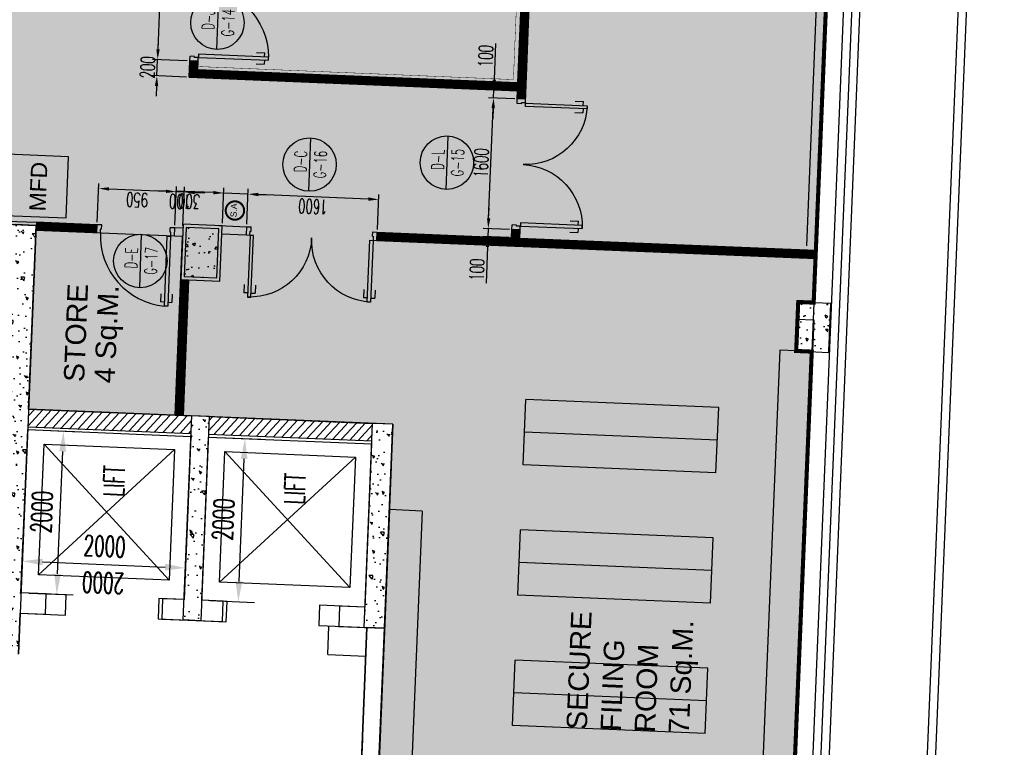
# Model space of a CAD drawing. Header units: millimetres. Extents: x 941089 to 2922714, y 799810 to 1997150.
# Tile 66 of 99: x 985142 to 997197, y 977822 to 986728. Entities that reach past the tile are written whole.
import ezdxf
from ezdxf.enums import TextEntityAlignment as Align

# ---------------------------------------------------------------- set-up
doc = ezdxf.new("R2010")
doc.units = ezdxf.units.MM
doc.header["$LTSCALE"] = 10
doc.header["$PDMODE"] = 3
doc.header["$PDSIZE"] = 5
for name, pattern in [('DASHDOT', [1, 0.5, -0.25, 0, -0.25]), ('FO-00$0$HIDDEN', [0.375, 0.25, -0.125]), ('FO-00$0$OS MAP$0$SITE$0$PECK', [0.2, 0.1, -0.1])]:
    doc.linetypes.add(name, pattern=pattern)
doc.layers.get('DEFPOINTS').update_dxf_attribs({"color": 21})
for name, color, linetype in [('COLS-00$0$CONC-SECTION', 6, 'Continuous'), ('COLS-00$0$HATCH', 22, 'Continuous'), ('COLS-00$0$WALL-INTERNAL', 4, 'Continuous'), ('FO-00 - FURN$0$DIM-GROMMETS', 21, 'Continuous'), ('FO-00 - FURN$0$FURNITURE', 22, 'Continuous'), ('FO-00$0$25', 21, 'Continuous'), ('FO-00$0$AREA GROSS', 21, 'Continuous'), ('FO-00$0$DIM FIT OUT', 21, 'Continuous'), ('FO-00$0$DOOR', 2, 'Continuous'), ('FO-00$0$DOOR-NOS', 4, 'Continuous'), ('FO-00$0$FIRE', 1, 'Continuous'), ('FO-00$0$FIT OUT AREA', 21, 'Continuous'), ('FO-00$0$SHELVES_COUNTERS', 1, 'Continuous'), ('FO-00$0$SWIPE DOOR ACCESS', 2, 'Continuous'), ('FO-00$0$SYMBOL', 6, 'Continuous'), ('FO-00$0$WALL-STUD-PARTITIONS', 2, 'Continuous'), ('FO-00$0$WINDOW', 21, 'Continuous'), ('FO-00$0$X-TXT 25', 2, 'Continuous'), ('L - PL-ext-00$0$DIMS-MASONARY', 21, 'Continuous'), ('L - PL-ext-00$0$STAIRS', 2, 'Continuous'), ('L - PL-ext-00$0$TEXT-35', 7, 'Continuous'), ('L - PL-ext-00$0$WALL-INTERNAL', 4, 'Continuous'), ('L-PL-00$0$DIMS-MASONARY', 21, 'Continuous'), ('L-PL-00$0$STAIRS', 2, 'Continuous'), ('L-PL-00$0$TEXT-35', 7, 'Continuous'), ('L-PL-00$0$WALL-EXTERNAL', 1, 'Continuous'), ('L-PL-00$0$WALL-INTERNAL', 4, 'Continuous'), ('L-PL-00$0$WALL-STUD-PARTITIONS', 2, 'Continuous'), ('REVISION', 1, 'DASHDOT')]:
    doc.layers.add(name, color=color, linetype=linetype)
doc.styles.add('FO-00 - FURN$0$Swiss', font='swiss.ttf')
doc.styles.add('FO-00$0$01B-FIRST(option F)A$0$STANDARD', font='ROMANS.SHX')
doc.styles.add('FO-00$0$Arial', font='ARIAL.TTF')
doc.styles.add('FO-00$0$Standard', font='romans.shx', dxfattribs={"width": 0.6})
doc.styles.add('FO-00$0$Swiss', font='swiss.ttf')
doc.styles.add('L - PL-ext-00$0$PL-01$0$STANDARD', font='romans.shx', dxfattribs={"width": 0.6})
doc.styles.add('L - PL-ext-00$0$Standard', font='romans.shx', dxfattribs={"width": 0.6})
doc.styles.add('L-PL-00$0$PL-01$0$STANDARD', font='romans.shx', dxfattribs={"width": 0.6})
doc.styles.add('L-PL-00$0$STANDARD', font='romans.shx', dxfattribs={"width": 0.6})
doc.linetypes.add('FO-00 - FURN$0$TRACKS', pattern='A,0.15,[130,ltypeshp.shx,S=0.25,R=0,X=0,Y=0],0.15', length=0.3)
doc.dimstyles.new('FO-00$0$ISO-25', dxfattribs={"dimscale": 50, "dimtxt": 3.5, "dimasz": 2.5, "dimexe": 1.25, "dimexo": 0.625, "dimtad": 1, "dimdec": 0, "dimtxsty": 'FO-00$0$Standard', "dimcen": 2.5, "dimclrd": 21, "dimclre": 21, "dimadec": 0, "dimazin": 0, "dimtfac": 1, "dimtdec": 0, "dimtmove": 0, "dimatfit": 3, "dimfxl": 0, "dimarcsym": 0})
doc.dimstyles.new('L - PL-ext-00$0$ROYCETON', dxfattribs={"dimscale": 100, "dimtxt": 2.5, "dimasz": 2.5, "dimexe": 2, "dimexo": 1, "dimgap": 1, "dimtad": 1, "dimdec": 0, "dimtxsty": 'L - PL-ext-00$0$Standard', "dimcen": 2.5, "dimclrd": 256, "dimclre": 256, "dimclrt": 2, "dimaunit": 1, "dimazin": 0, "dimtfac": 1, "dimtdec": 0, "dimtmove": 0, "dimatfit": 3, "dimfxl": 0, "dimarcsym": 0})
doc.dimstyles.new('L-PL-00$0$ROYCETON', dxfattribs={"dimscale": 100, "dimtxt": 2.5, "dimasz": 2.5, "dimexe": 2, "dimexo": 1, "dimgap": 1, "dimtad": 1, "dimdec": 0, "dimtxsty": 'L-PL-00$0$STANDARD', "dimcen": 2.5, "dimclrd": 256, "dimclre": 256, "dimclrt": 2, "dimaunit": 1, "dimazin": 0, "dimtfac": 1, "dimtdec": 0, "dimtmove": 0, "dimatfit": 3, "dimfxl": 0, "dimarcsym": 0})
pattern_1 = [(134.002942, (0, 0), (69.77207, 359.04469), [38.1, -419.1]), (79.002942, (0, 0), (-387.38624, -30.1777), [30.48, -335.28]), (184.453942, (5.8, 29.92), (-317.6123, 328.86812), [32.38, -356.18]), (130.18714, (-101.04, 10.6), (140.26775, 530.40605), [57.15, -628.65]), (180.63854, (-89.36, 54.8), (-442.53617, 523.91072), [48.57, -534.27]), (75.18694, (-101.04, 10.6), (-442.53522, 523.91137), [45.72, -502.92]), (105.002942, (-70.48, 58.48), (235.09235, 280.20139), [38.1, -419.1]), (50.002942, (-70.48, 58.5), (-353.44608, 161.41456), [30.48, -335.28]), (155.454342, (-50.9, 81.83), (-118.35463, 441.61521), [32.38, -356.18]), (121.502942, (0, 0), (-167.539204, 23.811581), [0, -331.216, 0, -340.36, 0, -336.55]), (91.502942, (0, 0), (-185.302336, 153.841164), [0, -194.056, 0, -323.596, 0, -128.27]), (51.502942, (-11.84, -112.66), (39.72709, 268.500038), [0, -127, 0, -396.24, 0, -525.78]), (41.502942, (-17.14, -163.19), (-19.622374, 299.950005), [0, -165.1, 0, -263.144, 0, -373.38])]

# ---------------------------------------------------------------- blocks, each defined once
blk = doc.blocks.new('COLS-00')
at = {"layer": 'COLS-00$0$HATCH'}
h = blk.add_hatch(dxfattribs=at)
h.set_pattern_fill('AR-CONC', color=256, scale=2, angle=84.0029, style=0)
h.set_pattern_definition(pattern_1)
h.paths.add_polyline_path([(985342, 984209), (985092, 984219), (984877, 978974), (985126, 978964)])
h = blk.add_hatch(dxfattribs=at)
h.set_pattern_fill('AR-CONC', color=256, scale=2, style=0)
h.set_pattern_definition([(50, (0, 0), (364.36934, -31.87817), [38.1, -419.1]), (355, (0, 0), (-70.48565, 382.11329), [30.48, -335.28]), (100.451, (30.36, -2.66), (293.885, 350.23338), [32.38, -356.18]), (46.1842, (0, 101.6), (542.15808, -84.08466), [57.15, -628.65]), (96.6356, (45.2, 94.6), (474.80847, 494.85111), [48.57, -534.27]), (351.184, (0, 101.6), (474.80921, 494.85024), [45.72, -502.92]), (21, (50.8, 76.2), (303.22976, -204.53104), [38.1, -419.1]), (326, (50.8, 76.2), (123.60406, 368.37593), [30.48, -335.28]), (71.4514, (76.07, 59.16), (426.83298, 163.845715), [32.38, -356.18]), (37.5, (0, 0), (6.177207, 169.110078), [0, -331.216, 0, -340.36, 0, -336.55]), (7.5, (0, 0), (133.639325, 200.36115), [0, -194.056, 0, -323.596, 0, -128.27]), (327.5, (-113.28, 0), (271.18119, -11.457488), [0, -127, 0, -396.24, 0, -525.78]), (317.5, (-164.08, 0), (296.258363, 50.852982), [0, -165.1, 0, -263.144, 0, -373.38])])
h.paths.add_polyline_path([(987580, 984166), (987180, 984183), (987156, 983583), (987555, 983567)])
h = blk.add_hatch(dxfattribs=at)
h.set_pattern_fill('AR-CONC', color=256, scale=2, angle=84.0029, style=0)
h.set_pattern_definition([(134.003, (1017005.5, 968352.96), (69.772, 359.0447), [38.1, -419.1]), (79.003, (1017005.5, 968352.96), (-387.386, -30.1777), [30.48, -335.28]), (184.454, (1017011.32, 968382.88), (-317.6123, 328.868), [32.38, -356.18]), (130.1871, (1016904.46, 968363.57), (140.268, 530.406), [57.15, -628.65]), (180.6385, (1016916.15, 968407.8), (-442.536, 523.911), [48.57, -534.27]), (75.187, (1016904.46, 968363.6), (-442.535, 523.911), [45.72, -502.92]), (105.003, (1016935.03, 968411.44), (235.0923, 280.2014), [38.1, -419.1]), (50.003, (1016935.03, 968411.44), (-353.446, 161.4146), [30.48, -335.28]), (155.4543, (1016954.62, 968434.8), (-118.3546, 441.615), [32.38, -356.18]), (121.50294, (1017005.5, 968352.96), (-167.5392, 23.8116), [0, -331.216, 0, -340.36, 0, -336.55]), (91.50294, (1017005.5, 968352.96), (-185.3023, 153.8412), [0, -194.056, 0, -323.596, 0, -128.27]), (51.50294, (1016993.67, 968240.3), (39.7271, 268.50004), [0, -127, 0, -396.24, 0, -525.78]), (41.5029, (1016988.36, 968189.77), (-19.6224, 299.95), [0, -165.1, 0, -263.144, 0, -373.38])])
h.paths.add_polyline_path([(994649, 982673), (995049, 982656), (995073, 983256), (994674, 983272)])
h = blk.add_hatch(dxfattribs=at)
h.set_pattern_fill('ANSI31', color=256, scale=25, angle=2.400563, style=0)
h.paths.add_polyline_path([(987239, 981663), (987248, 981878), (985250, 981960), (985241, 981746)])
h = blk.add_hatch(dxfattribs=at)
h.set_pattern_fill('AR-CONC', color=256, scale=2, angle=84.0029, style=0)
h.set_pattern_definition(pattern_1)
h.paths.add_polyline_path([(987145, 979380), (987360, 979371), (987463, 981869), (987248, 981878)])
h = blk.add_hatch(dxfattribs=at)
h.set_pattern_fill('ANSI31', color=256, scale=25, angle=2.400563, style=0)
h.paths.add_polyline_path([(989453, 981572), (989461, 981786), (987463, 981869), (987454, 981654)])
h = blk.add_hatch(dxfattribs=at)
h.set_pattern_fill('AR-CONC', color=256, scale=2, angle=84.0029, style=0)
h.set_pattern_definition(pattern_1)
h.paths.add_polyline_path([(989358, 979288), (989608, 979278), (989711, 981776), (989461, 981786)])
at = {"layer": 'COLS-00$0$CONC-SECTION'}
for p, q in [((985092, 984219), (985342, 984209)), ((985342, 984209), (985126, 978964)), ((987145, 979380), (987248, 981878)), ((987463, 981869), (987248, 981878)), ((987463, 981869), (987360, 979371)), ((989358, 979288), (989461, 981786)), ((989711, 981776), (989461, 981786)), ((989711, 981776), (989608, 979278)), ((987360, 979371), (987145, 979380)), ((989358, 979288), (989608, 979278))]:
    blk.add_line(p, q, dxfattribs=at)
for points in [[(987580, 984166), (987180, 984183), (987156, 983583), (987555, 983567)], [(994649, 982673), (995049, 982656), (995073, 983256), (994674, 983272)]]:
    blk.add_lwpolyline(points, close=True, dxfattribs=at)
at = {"layer": 'COLS-00$0$WALL-INTERNAL'}
for p, q in [((985250, 981960), (987248, 981878)), ((987463, 981869), (989461, 981786)), ((985241, 981746), (987239, 981663)), ((987454, 981654), (989453, 981572))]:
    blk.add_line(p, q, dxfattribs=at)
blk = doc.blocks.new('FO-00$0$DOOR-1600')
at = {"layer": 'FO-00$0$DOOR'}
for p, q in [((-3, 709), (-3, 809)), ((47, 809), (-3, 809)), ((87, 809), (137, 809)), ((137, 709), (137, 809)), ((1463, 709), (1463, 809)), ((1513, 809), (1463, 809)), ((1553, 809), (1603, 809)), ((1603, 709), (1603, 809)), ((0, 100), (44, 100)), ((0, 100), (0, 0)), ((0, 0), (56, 0)), ((44, 100), (44, 53)), ((44, 53), (56, 53)), ((56, 53), (56, 0)), ((1544, 53), (1544, 0)), ((1544, 53), (1556, 53)), ((1544, 0), (1600, 0)), ((1556, 100), (1600, 100)), ((1556, 100), (1556, 53)), ((1600, 100), (1600, 0))]:
    blk.add_line(p, q, dxfattribs=at)
for points in [[(87, 103), (47, 103), (47, 859), (87, 859)], [(1513, 103), (1553, 103), (1553, 859), (1513, 859)]]:
    blk.add_lwpolyline(points, close=True, dxfattribs=at)
for centre in [(44, 103), (1556, 103)]:
    blk.add_circle(centre, 3, dxfattribs=at)
for centre, start, end in [((44, 103), 0, 89.7728), ((1556, 103), 90.2272, 180)]:
    blk.add_arc(centre, 756, start, end, dxfattribs=at)
blk = doc.blocks.new('FO-00$0$DOOR-950')
at = {"layer": 'FO-00$0$DOOR'}
for p, q in [((-3, 812), (-3, 912)), ((47, 912), (-3, 912)), ((87, 912), (137, 912)), ((137, 812), (137, 912)), ((0, 100), (44, 100)), ((0, 100), (0, 0)), ((0, 0), (56, 0)), ((44, 100), (44, 53)), ((44, 53), (56, 53)), ((56, 53), (56, 0)), ((894, 53), (894, 0)), ((894, 53), (906, 53)), ((894, 0), (950, 0)), ((906, 100), (950, 100)), ((906, 100), (906, 53)), ((950, 100), (950, 0))]:
    blk.add_line(p, q, dxfattribs=at)
blk.add_lwpolyline([(87, 103), (47, 103), (47, 962), (87, 962)], close=True, dxfattribs=at)
blk.add_circle((44, 103), 3, dxfattribs=at)
blk.add_arc((44, 100), 862, 0, 87.1297, dxfattribs=at)
blk = doc.blocks.new('FO-00$0$01B-FIRST(option F)A$0$DOOR-NOS')
at = {"layer": 'FO-00$0$DOOR-NOS'}
blk.add_line((327, 0), (-327, 0), dxfattribs=at)
blk.add_circle((0, 0), 327, dxfattribs=at)
at = {"layer": 'FO-00$0$DOOR-NOS', "style": 'FO-00$0$01B-FIRST(option F)A$0$STANDARD', "width": 0.8, "flags": 4}
for tag, p in [('TYPE', (-68, 36)), ('NO', (-224, -206))]:
    blk.add_attdef(tag, p, '', height=173, dxfattribs=at)
blk = doc.blocks.new('*D359')
at = {"layer": 'DEFPOINTS', "color": 0}
for p in [(990944, 985770), (991235, 985758, 0), (991168, 984159, 0)]:
    blk.add_point(p, dxfattribs=at)
at = {"layer": 'FO-00$0$DIM FIT OUT', "color": 21, "lineweight": -2}
for p, q in [((991203, 985759), (990882, 985772)), ((990883, 984296), (990939, 985645)), ((991137, 984160), (990816, 984174))]:
    blk.add_line(p, q, dxfattribs=at)
at = {"layer": 'FO-00$0$DIM FIT OUT', "color": 21}
for points in [[(990918, 985646), (990960, 985644), (990944, 985770)], [(990863, 984297), (990904, 984295), (990878, 984171)]]:
    blk.add_solid(points, dxfattribs=at)
at = {"layer": 'FO-00$0$DIM FIT OUT', "color": 0, "insert": (990793, 984975), "char_height": 175, "attachment_point": 5, "rotation": 87.6337, "style": 'FO-00$0$Standard'}
blk.add_mtext('1600', dxfattribs=at)
blk = doc.blocks.new('*D360')
at = {"layer": 'DEFPOINTS', "color": 0}
for p in [(990874, 984071), (991164, 984059), (991168, 984159)]:
    blk.add_point(p, dxfattribs=at)
at = {"layer": 'FO-00$0$DIM FIT OUT', "color": 21, "lineweight": -2}
for p, q in [((990883, 984296), (990889, 984421)), ((991133, 984060), (990812, 984074)), ((991137, 984160), (990816, 984174)), ((990878, 984171), (990874, 984071)), ((990869, 983946), (990851, 983504))]:
    blk.add_line(p, q, dxfattribs=at)
at = {"layer": 'FO-00$0$DIM FIT OUT', "color": 21}
for points in [[(990863, 984297), (990904, 984295), (990878, 984171)], [(990848, 983947), (990890, 983945), (990874, 984071)]]:
    blk.add_solid(points, dxfattribs=at)
at = {"layer": 'FO-00$0$DIM FIT OUT', "color": 0, "insert": (990739, 983668), "char_height": 175, "attachment_point": 5, "rotation": 87.6337, "style": 'FO-00$0$Standard'}
blk.add_mtext('100', dxfattribs=at)
blk = doc.blocks.new('*D361')
at = {"layer": 'DEFPOINTS', "color": 0}
for p in [(990948, 985870), (991235, 985758), (991239, 985858)]:
    blk.add_point(p, dxfattribs=at)
at = {"layer": 'FO-00$0$DIM FIT OUT', "color": 21, "lineweight": -2}
for p, q in [((990954, 985994), (990972, 986437)), ((991207, 985859), (990886, 985872)), ((990944, 985770), (990948, 985870)), ((991203, 985759), (990882, 985772)), ((990939, 985645), (990934, 985520))]:
    blk.add_line(p, q, dxfattribs=at)
at = {"layer": 'FO-00$0$DIM FIT OUT', "color": 21}
for points in [[(990933, 985995), (990974, 985994), (990948, 985870)], [(990918, 985646), (990960, 985644), (990944, 985770)]]:
    blk.add_solid(points, dxfattribs=at)
at = {"layer": 'FO-00$0$DIM FIT OUT', "color": 0, "insert": (990847, 986283), "char_height": 175, "attachment_point": 5, "rotation": 87.6337, "style": 'FO-00$0$Standard'}
blk.add_mtext('100', dxfattribs=at)
blk = doc.blocks.new('*D363')
at = {"layer": 'DEFPOINTS', "color": 0}
for p in [(987638, 984606), (987622, 984205), (987921, 984193)]:
    blk.add_point(p, dxfattribs=at)
at = {"layer": 'FO-00$0$DIM FIT OUT', "color": 21, "lineweight": -2}
for p, q in [((987623, 984237), (987641, 984668)), ((987513, 984611), (987056, 984630)), ((987938, 984593), (987638, 984606)), ((987923, 984224), (987940, 984656)), ((988063, 984588), (988188, 984583))]:
    blk.add_line(p, q, dxfattribs=at)
at = {"layer": 'FO-00$0$DIM FIT OUT', "color": 21}
for points in [[(987512, 984590), (987514, 984631), (987638, 984606)], [(988062, 984567), (988064, 984609), (987938, 984593)]]:
    blk.add_solid(points, dxfattribs=at)
at = {"layer": 'FO-00$0$DIM FIT OUT', "color": 0, "insert": (987217, 984504), "char_height": 175, "attachment_point": 5, "rotation": 177.6337, "style": 'FO-00$0$Standard'}
blk.add_mtext('300', dxfattribs=at)
blk = doc.blocks.new('*D364')
at = {"layer": 'DEFPOINTS', "color": 0}
for p in [(987938, 984593), (987921, 984193), (989520, 984127)]:
    blk.add_point(p, dxfattribs=at)
at = {"layer": 'FO-00$0$DIM FIT OUT', "color": 21, "lineweight": -2}
for p, q in [((987923, 984224), (987940, 984656)), ((989412, 984532), (988063, 984588)), ((989521, 984158), (989539, 984590))]:
    blk.add_line(p, q, dxfattribs=at)
at = {"layer": 'FO-00$0$DIM FIT OUT', "color": 21}
for points in [[(988062, 984567), (988064, 984609), (987938, 984593)], [(989411, 984511), (989412, 984553), (989536, 984527)]]:
    blk.add_solid(points, dxfattribs=at)
at = {"layer": 'FO-00$0$DIM FIT OUT', "color": 0, "insert": (988732, 984441), "char_height": 175, "attachment_point": 5, "rotation": 177.6337, "style": 'FO-00$0$Standard'}
blk.add_mtext('1600', dxfattribs=at)
blk = doc.blocks.new('*D365')
at = {"layer": 'DEFPOINTS', "color": 0}
for p in [(986830, 986240), (987225, 986224), (987217, 986024)]:
    blk.add_point(p, dxfattribs=at)
at = {"layer": 'FO-00$0$DIM FIT OUT', "color": 21, "lineweight": -2}
for p, q in [((986836, 986365), (986841, 986490)), ((987194, 986225), (986768, 986242)), ((986822, 986040), (986830, 986240)), ((987186, 986025), (986760, 986043)), ((986817, 985915), (986812, 985790))]:
    blk.add_line(p, q, dxfattribs=at)
at = {"layer": 'FO-00$0$DIM FIT OUT', "color": 21}
for points in [[(986815, 986366), (986856, 986364), (986830, 986240)], [(986796, 985916), (986838, 985914), (986822, 986040)]]:
    blk.add_solid(points, dxfattribs=at)
at = {"layer": 'FO-00$0$DIM FIT OUT', "color": 0, "insert": (986708, 986145), "char_height": 175, "attachment_point": 5, "rotation": 87.6337, "style": 'FO-00$0$Standard'}
blk.add_mtext('200', dxfattribs=at)
blk = doc.blocks.new('*D366')
at = {"layer": 'DEFPOINTS', "color": 0}
for p in [(986944, 988988), (987339, 988971), (987225, 986224)]:
    blk.add_point(p, dxfattribs=at)
at = {"layer": 'FO-00$0$DIM FIT OUT', "color": 21, "lineweight": -2}
for p, q in [((987308, 988972), (986882, 988990)), ((986836, 986365), (986939, 988863)), ((987194, 986225), (986768, 986242))]:
    blk.add_line(p, q, dxfattribs=at)
at = {"layer": 'FO-00$0$DIM FIT OUT', "color": 21}
for points in [[(986918, 988863), (986960, 988862), (986944, 988988)], [(986815, 986366), (986856, 986364), (986830, 986240)]]:
    blk.add_solid(points, dxfattribs=at)
at = {"layer": 'FO-00$0$DIM FIT OUT', "color": 0, "insert": (986769, 987619), "char_height": 175, "attachment_point": 5, "rotation": 87.6337, "style": 'FO-00$0$Standard'}
blk.add_mtext('2750', dxfattribs=at)
blk = doc.blocks.new('*D371')
at = {"layer": 'DEFPOINTS', "color": 0}
for p in [(987058, 984622), (987040, 984179), (987140, 984175)]:
    blk.add_point(p, dxfattribs=at)
at = {"layer": 'FO-00$0$DIM FIT OUT', "color": 21, "lineweight": -2}
for p, q in [((987041, 984211), (987061, 984685)), ((987141, 984206), (987161, 984681)), ((986934, 984628), (986809, 984633)), ((987158, 984618), (987058, 984622)), ((987283, 984613), (987408, 984608))]:
    blk.add_line(p, q, dxfattribs=at)
at = {"layer": 'FO-00$0$DIM FIT OUT', "color": 21}
for points in [[(986933, 984607), (986934, 984648), (987058, 984622)], [(987282, 984592), (987284, 984634), (987158, 984618)]]:
    blk.add_solid(points, dxfattribs=at)
at = {"layer": 'FO-00$0$DIM FIT OUT', "color": 0, "insert": (987104, 984502), "char_height": 175, "attachment_point": 5, "rotation": 177.6337, "style": 'FO-00$0$Standard'}
blk.add_mtext('100', dxfattribs=at)
blk = doc.blocks.new('*D372')
at = {"layer": 'DEFPOINTS', "color": 0}
for p in [(987058, 984622), (986091, 984219), (987040, 984179)]:
    blk.add_point(p, dxfattribs=at)
at = {"layer": 'FO-00$0$DIM FIT OUT', "color": 21, "lineweight": -2}
for p, q in [((986092, 984250), (986112, 984724)), ((986234, 984656), (986934, 984628)), ((987041, 984211), (987061, 984685))]:
    blk.add_line(p, q, dxfattribs=at)
at = {"layer": 'FO-00$0$DIM FIT OUT', "color": 21}
for points in [[(986233, 984636), (986235, 984677), (986109, 984662)], [(986933, 984607), (986934, 984648), (987058, 984622)]]:
    blk.add_solid(points, dxfattribs=at)
at = {"layer": 'FO-00$0$DIM FIT OUT', "color": 0, "insert": (986579, 984523), "char_height": 175, "attachment_point": 5, "rotation": 177.6337, "style": 'FO-00$0$Standard'}
blk.add_mtext('950', dxfattribs=at)
blk = doc.blocks.new('FO-00 - FURN')
at = {"layer": 'FO-00 - FURN$0$DIM-GROMMETS', "linetype": 'FO-00 - FURN$0$TRACKS', "ltscale": 0.4}
blk.add_line((994777.4, 983958.2), (995041.9, 990358.8), dxfattribs=at)
at = {"layer": 'FO-00 - FURN$0$FURNITURE'}
for p, q in [((994449.1, 982681.2), (994147.6, 975386.2)), ((994848.7, 982664.7), (994449.1, 982681.2)), ((994848.7, 982664.7), (994537.8, 975370.1)), ((991305.7, 981278.8, 0), (991338.7, 982078.1, 0)), ((993699.8, 981980.6, 0), (991338.7, 982078.1, 0)), ((993666.8, 981181.2, 0), (993699.8, 981980.6, 0)), ((993683.3, 981580.9, 0), (991322.2, 981678.5, 0)), ((993666.8, 981181.2, 0), (991305.7, 981278.8, 0)), ((989668.7, 980730.7, 0), (989271.9, 971124.4)), ((990068.4, 980714.1, 0), (989668.7, 980730.6, 0)), ((990068.4, 980714.1, 0), (989870, 975911, 0)), ((991239.8, 979683.9, 0), (991272.8, 980483.2, 0)), ((993633.9, 980385.6, 0), (991272.8, 980483.2, 0)), ((993600.8, 979586.3, 0), (993633.9, 980385.6, 0)), ((993617.4, 979986, 0), (991256.3, 980083.5, 0)), ((993600.8, 979586.3, 0), (991239.8, 979683.9, 0)), ((991173.9, 978089, 0), (991206.9, 978888.3, 0)), ((993568, 978790.7, 0), (991206.9, 978888.3, 0)), ((993534.9, 977991.4, 0), (993568, 978790.7, 0)), ((993551.4, 978391, 0), (991190.4, 978488.6, 0)), ((993534.9, 977991.4, 0), (991173.9, 978089, 0))]:
    blk.add_line(p, q, dxfattribs=at)
at = {"layer": 'FO-00 - FURN$0$FURNITURE', "elevation": 0}
blk.add_lwpolyline([(985708.7, 984301.5), (985739.7, 985050.8), (984990.3, 985081.8), (984959.3, 984332.4)], close=True, dxfattribs=at)
at = {"layer": 'FO-00 - FURN$0$FURNITURE', "insert": (985257.9, 984386.9), "char_height": 200, "width": 3181.155, "attachment_point": 1, "rotation": 87.63456, "style": 'FO-00 - FURN$0$Swiss'}
blk.add_mtext('{\\fArial|b0|i0|c0|p34;MFD}', dxfattribs=at)
blk = doc.blocks.new('*D670')
at = {"layer": 'DEFPOINTS', "color": 0}
for p in [(987171, 980017), (985157, 979712, 0), (987155, 979630, 0)]:
    blk.add_point(p, dxfattribs=at)
at = {"layer": 'L-PL-00$0$DIMS-MASONARY', "lineweight": -2}
for p, q in [((985161, 979812), (985181, 980300)), ((987160, 979730), (987180, 980217)), ((985423, 980090), (986922, 980028))]:
    blk.add_line(p, q, dxfattribs=at)
at = {"layer": 'L-PL-00$0$DIMS-MASONARY'}
for points in [[(985425, 980131), (985421, 980048), (985173, 980100)], [(986923, 980069), (986920, 979986), (987171, 980017)]]:
    blk.add_solid(points, dxfattribs=at)
at = {"layer": 'L-PL-00$0$DIMS-MASONARY', "color": 2, "insert": (986182, 980283), "char_height": 250, "attachment_point": 5, "rotation": 357.6334, "style": 'L-PL-00$0$STANDARD'}
blk.add_mtext('2000', dxfattribs=at)
blk = doc.blocks.new('*D671')
at = {"layer": 'DEFPOINTS', "color": 0}
for p in [(985240, 981711, 0), (985678, 981692), (985157, 979712, 0)]:
    blk.add_point(p, dxfattribs=at)
at = {"layer": 'L-PL-00$0$DIMS-MASONARY', "lineweight": -2}
for p, q in [((985340, 981706), (985878, 981684)), ((985606, 979944), (985668, 981443)), ((985257, 979708), (985795, 979686))]:
    blk.add_line(p, q, dxfattribs=at)
at = {"layer": 'L-PL-00$0$DIMS-MASONARY'}
for points in [[(985626, 981444), (985709, 981441), (985678, 981692)], [(985564, 979946), (985647, 979942), (985595, 979694)]]:
    blk.add_solid(points, dxfattribs=at)
at = {"layer": 'L-PL-00$0$DIMS-MASONARY', "color": 2, "insert": (985412, 980703), "char_height": 250, "attachment_point": 5, "rotation": 87.6334, "style": 'L-PL-00$0$STANDARD'}
blk.add_mtext('2000', dxfattribs=at)
blk = doc.blocks.new('*D672')
at = {"layer": 'DEFPOINTS', "color": 0}
for p in [(987452, 981619), (987900, 981601), (987370, 979621, 0)]:
    blk.add_point(p, dxfattribs=at)
at = {"layer": 'L-PL-00$0$DIMS-MASONARY', "lineweight": -2}
for p, q in [((987552, 981615), (988100, 981592)), ((987828, 979853), (987890, 981351)), ((987470, 979617), (988017, 979594))]:
    blk.add_line(p, q, dxfattribs=at)
at = {"layer": 'L-PL-00$0$DIMS-MASONARY'}
for points in [[(987848, 981353), (987931, 981349), (987900, 981601)], [(987786, 979854), (987869, 979851), (987817, 979603)]]:
    blk.add_solid(points, dxfattribs=at)
at = {"layer": 'L-PL-00$0$DIMS-MASONARY', "color": 2, "insert": (987634, 980611), "char_height": 250, "attachment_point": 5, "rotation": 87.6334, "style": 'L-PL-00$0$STANDARD'}
blk.add_mtext('2000', dxfattribs=at)
blk = doc.blocks.new('*D819')
at = {"layer": 'DEFPOINTS', "color": 0}
for p in [(987171, 980017), (985157, 979712, 0), (987155, 979630, 0)]:
    blk.add_point(p, dxfattribs=at)
at = {"layer": 'L - PL-ext-00$0$DIMS-MASONARY', "lineweight": -2}
for p, q in [((985161, 979812), (985181, 980300)), ((987160, 979730), (987180, 980217)), ((985423, 980090), (986922, 980028))]:
    blk.add_line(p, q, dxfattribs=at)
at = {"layer": 'L - PL-ext-00$0$DIMS-MASONARY'}
for points in [[(985421, 980048), (985425, 980131), (985173, 980100)], [(986920, 979986), (986923, 980069), (987171, 980017)]]:
    blk.add_solid(points, dxfattribs=at)
at = {"layer": 'L - PL-ext-00$0$DIMS-MASONARY', "color": 2, "insert": (986163, 979834), "char_height": 250, "attachment_point": 5, "rotation": 177.6334, "style": 'L - PL-ext-00$0$Standard'}
blk.add_mtext('2000', dxfattribs=at)
blk = doc.blocks.new('*D820')
at = {"layer": 'DEFPOINTS', "color": 0}
for p in [(985240, 981711, 0), (985678, 981692), (985157, 979712, 0)]:
    blk.add_point(p, dxfattribs=at)
at = {"layer": 'L - PL-ext-00$0$DIMS-MASONARY', "lineweight": -2}
for p, q in [((985340, 981706), (985878, 981684)), ((985606, 979944), (985668, 981443)), ((985257, 979708), (985795, 979686))]:
    blk.add_line(p, q, dxfattribs=at)
at = {"layer": 'L - PL-ext-00$0$DIMS-MASONARY'}
for points in [[(985626, 981444), (985709, 981441), (985678, 981692)], [(985564, 979946), (985647, 979942), (985595, 979694)]]:
    blk.add_solid(points, dxfattribs=at)
at = {"layer": 'L - PL-ext-00$0$DIMS-MASONARY', "color": 2, "insert": (985412, 980703), "char_height": 250, "attachment_point": 5, "rotation": 87.6334, "style": 'L - PL-ext-00$0$Standard'}
blk.add_mtext('2000', dxfattribs=at)
blk = doc.blocks.new('*D821')
at = {"layer": 'DEFPOINTS', "color": 0}
for p in [(987452, 981619), (987900, 981601), (987370, 979621, 0)]:
    blk.add_point(p, dxfattribs=at)
at = {"layer": 'L - PL-ext-00$0$DIMS-MASONARY', "lineweight": -2}
for p, q in [((987552, 981615), (988100, 981592)), ((987828, 979853), (987890, 981351)), ((987470, 979617), (988017, 979594))]:
    blk.add_line(p, q, dxfattribs=at)
at = {"layer": 'L - PL-ext-00$0$DIMS-MASONARY'}
for points in [[(987848, 981353), (987931, 981349), (987900, 981601)], [(987786, 979854), (987869, 979851), (987817, 979603)]]:
    blk.add_solid(points, dxfattribs=at)
at = {"layer": 'L - PL-ext-00$0$DIMS-MASONARY', "color": 2, "insert": (987634, 980611), "char_height": 250, "attachment_point": 5, "rotation": 87.6334, "style": 'L - PL-ext-00$0$Standard'}
blk.add_mtext('2000', dxfattribs=at)
blk = doc.blocks.new('*D800')
at = {"layer": 'DEFPOINTS', "color": 0}
for p in [(989341, 978023, 0), (985079, 977815), (989308, 977230)]:
    blk.add_point(p, dxfattribs=at)
at = {"layer": 'L - PL-ext-00$0$DIMS-MASONARY', "lineweight": -2}
for p, q in [((989337, 977923), (989300, 977031)), ((985075, 977715), (985054, 977206)), ((985312, 977396), (989059, 977241))]:
    blk.add_line(p, q, dxfattribs=at)
at = {"layer": 'L - PL-ext-00$0$DIMS-MASONARY'}
for points in [[(985310, 977354), (985314, 977437), (985062, 977406)], [(989057, 977199), (989060, 977282), (989308, 977230)]]:
    blk.add_solid(points, dxfattribs=at)
at = {"layer": 'L - PL-ext-00$0$DIMS-MASONARY', "color": 2, "insert": (987176, 977093), "char_height": 250, "attachment_point": 5, "rotation": 177.6334, "style": 'L - PL-ext-00$0$Standard'}
blk.add_mtext('4250', dxfattribs=at)
blk = doc.blocks.new('FO-00')
at = {"layer": 'FO-00$0$25'}
blk.add_hatch(color=254, dxfattribs=at).paths.add_polyline_path([(962106.9, 976297.2), (962063.7, 975252.9), (956064.8, 975500.9), (956819.2, 993755.4), (957034, 993746.5), (957074.1, 994715.7), (957029.1, 994717.6), (957254.7, 1000176.3), (961815.3, 999987.8), (961813.4, 999942.9), (962465.1, 999916), (962451.1, 999578.5), (962850.8, 999561.9), (962867.3, 999961.6), (962785.1, 999965), (962791.5, 1000117.6), (969658.5, 999833.8), (969650.2, 999634), (973094.2, 999491.9), (973087, 999317.8), (974330.1, 999266.5), (974344.7, 999639.8), (980603.5, 999381.4), (980588, 999007.9), (981801.1, 998957.8), (981787.3, 998623.7), (982186.9, 998607.2), (982215.9, 999304.8), (988737.4, 999035.2), (988737.4, 999035.2), (988964.3, 999024.2), (988817.7, 995529), (988645, 991316.4), (994995.8, 991065.9), (995186.1, 991058), (994995.8, 991065.9), (994970.9, 990466.4), (995161.3, 990458.5), (994864, 983264.6), (994673.8, 983272.5), (994648.9, 982673), (994839.2, 982665.1), (994537.8, 975370.1), (994353, 975377.8), (994336.4, 974978.1), (994521.2, 974970.4), (994466.7, 973651.6), (994631.5, 973645.2), (994522.9, 970907.8), (989272.4, 971124.4), (989710.8, 981776), (985249.6, 981960.4), (985342.2, 984209.1), (981645.3, 984361.3), (981527.5, 981498.7), (981439.7, 979366.4), (981353.4, 977267.7), (984800.4, 977125.6), (984714.7, 975047.1), (981578.6, 972159.6), (969604.9, 972654.5), (969742.4, 975981.5)])
at = {"layer": 'DEFPOINTS', "color": 5, "const_width": 50}
blk.add_lwpolyline([(995161.3, 990458.5), (994862.8, 983264.6), (994673.8, 983272.5), (994648.9, 982673), (994839.2, 982665.1), (994537.8, 975370.1), (994353, 975377.8), (994336.4, 974978.1), (994521.2, 974970.4), (994466.7, 973651.6), (994631.5, 973645.2), (994451.9, 968996)], dxfattribs=at)
at = {"layer": 'FO-00$0$AREA GROSS', "color": 3}
blk.add_lwpolyline([(995161.3, 990458.5), (994864, 983264.6), (994673.8, 983272.5), (994665, 983062.9), (994855.3, 983055), (994537.8, 975370.1), (994353, 975377.8), (994336.4, 974978.1), (994521.2, 974970.4), (994466.7, 973651.6), (994631.5, 973645.2), (994522.9, 970907.8), (989272.4, 971124.4), (989710.8, 981776), (985249.6, 981960.4), (985342.2, 984209.1), (981645.3, 984361.3)], dxfattribs=at)
at = {"layer": 'FO-00$0$FIRE', "linetype": 'FO-00$0$HIDDEN', "const_width": 100, "elevation": 0}
for points in [[(991509.2, 991198.5), (991290.5, 985905.4)], [(986089, 984170.5), (985341.9, 984201)]]:
    blk.add_lwpolyline(points, dxfattribs=at)
at = {"layer": 'FO-00$0$FIRE', "linetype": 'FO-00$0$HIDDEN', "const_width": 100}
for points in [[(987275.1, 986221.5), (987266.9, 986021.6)], [(991327.4, 985903.9), (987219, 986073.7)], [(991292.7, 985955.4), (991284.5, 985755.5)], [(991218.4, 984156.9), (991210.2, 983957.1)], [(994887.5, 983855.5), (989517.8, 984077)], [(987165.1, 983543.7), (987096.5, 981884.1)]]:
    blk.add_lwpolyline(points, dxfattribs=at)
at = {"layer": 'FO-00$0$FIT OUT AREA'}
blk.add_lwpolyline([(987045.5, 981886.2), (987136, 984075.2), (985339.7, 984149.2), (985249.3, 981960.4)], close=True, dxfattribs=at)
at = {"layer": 'FO-00$0$SHELVES_COUNTERS'}
for p, q in [((994864.8, 983054.6), (994537.8, 975370.1)), ((989690.5, 981257.1, 0), (989271.9, 971124.4))]:
    blk.add_line(p, q, dxfattribs=at)
at = {"layer": 'FO-00$0$SWIPE DOOR ACCESS', "const_width": 25}
blk.add_lwpolyline([(987664.4, 984392.1, 1), (987889.4, 984392.1, 1)], format="xyb", close=True, dxfattribs=at)
at = {"layer": 'FO-00$0$SYMBOL', "linetype": 'FO-00$0$OS MAP$0$SITE$0$PECK', "ltscale": 0.5, "const_width": 5, "elevation": 0}
blk.add_lwpolyline([(991399.9, 991174.5), (991186.6, 985995), (987322.4, 986154.7)], dxfattribs=at)
at = {"layer": 'FO-00$0$WALL-STUD-PARTITIONS'}
for p, q in [((991242.4, 985957.4, 0), (991457.1, 991172.1, 0)), ((991332.7, 985719, 0), (991558.2, 991196.5, 0)), ((987216.9, 986023.7), (987225.2, 986223.5)), ((987321, 986119.5), (987325.1, 986219.4)), ((987321, 986119.5), (991242.4, 985957.4)), ((987216.9, 986023.7), (991238.3, 985857.5)), ((991234.2, 985757.6), (991238.3, 985857.5, 0)), ((981708.8, 984398.8), (985343.8, 984247.7)), ((986091, 984218.5), (985343.8, 984249.1)), ((987140.1, 984175.2), (987040.2, 984179.3)), ((987581.8, 984207.1), (987921.3, 984193.1)), ((986086.8, 984118.4), (985339.7, 984149.2)), ((987136, 984075.2), (987036.1, 984079.4)), ((987617.5, 984105.5), (987917.1, 984093.2)), ((989519.9, 984127), (991164.3, 984059)), ((991164.3, 984059), (991168.4, 984159, 0)), ((991264.2, 984054.9), (991268.3, 984154.8)), ((991264.2, 984054.9), (994890.5, 983905.1)), ((989515.8, 984027.1), (994886.3, 983805.1)), ((987045.5, 981886.2), (987115.7, 983584.8)), ((987145.4, 981882), (987214, 983541.6))]:
    blk.add_line(p, q, dxfattribs=at)
blk.add_lwpolyline([(987593.6, 983526), (987621.7, 984205.5), (987142.2, 984225.3), (987114.1, 983545.8)], close=True, dxfattribs=at)
at = {"layer": 'FO-00$0$WINDOW'}
blk.add_line((987325.1, 986219.4), (987225.2, 986223.5), dxfattribs=at)
at = {"layer": 'FO-00$0$DOOR', "extrusion": (0, 0, -1), "zscale": -0.9999999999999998, "rotation": 92.36644430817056}
blk.add_blockref('FO-00$0$DOOR-950', (-987225.2, 986223.5), dxfattribs=at)
at = {"layer": 'FO-00$0$DOOR', "xscale": -1}
for p, rotation in [((991168.4, 984159), 267.6335556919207), ((987921.3, 984193.1), 177.6335556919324)]:
    blk.add_blockref('FO-00$0$DOOR-1600', p, dxfattribs=dict(at, rotation=rotation))
at = {"layer": 'FO-00$0$DOOR', "rotation": 177.6335556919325}
blk.add_blockref('FO-00$0$DOOR-950', (987040.2, 984179.3), dxfattribs=at)
at = {"layer": 'FO-00$0$DOOR-NOS'}
ref = blk.add_blockref('FO-00$0$01B-FIRST(option F)A$0$DOOR-NOS', (987562.4, 986690.9), dxfattribs=dict(at, rotation=87.87603590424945))
ref.add_attrib('NO', ' G-14', (987759.9, 986459.2), dxfattribs={"height": 150, "rotation": 87.87604, "style": 'FO-00$0$Standard', "width": 0.6, "flags": 4})
ref.add_attrib('TYPE', '   D-J', dxfattribs={"height": 150, "rotation": 87.87604, "style": 'FO-00$0$Standard', "width": 0.6, "flags": 4}).set_placement((987523.6, 986624), align=Align.CENTER)
ref = blk.add_blockref('FO-00$0$01B-FIRST(option F)A$0$DOOR-NOS', (988690.1, 984954.5), dxfattribs=dict(at, rotation=87.87603590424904))
ref.add_attrib('NO', ' G-16', (988887.6, 984722.8), dxfattribs={"height": 150, "rotation": 87.87604, "style": 'FO-00$0$Standard', "width": 0.6, "flags": 4})
ref.add_attrib('TYPE', '   D-C', dxfattribs={"height": 150, "rotation": 87.87604, "style": 'FO-00$0$Standard', "width": 0.6, "flags": 4}).set_placement((988651.2, 984887.5), align=Align.CENTER)
ref = blk.add_blockref('FO-00$0$01B-FIRST(option F)A$0$DOOR-NOS', (990371.8, 984977.3), dxfattribs=dict(at, rotation=87.87603590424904))
ref.add_attrib('NO', ' G-15', (990569.2, 984745.6), dxfattribs={"height": 150, "rotation": 87.87604, "style": 'FO-00$0$Standard', "width": 0.6, "flags": 4})
ref.add_attrib('TYPE', '   D-L', dxfattribs={"height": 150, "rotation": 87.87604, "style": 'FO-00$0$Standard', "width": 0.6, "flags": 4}).set_placement((990332.9, 984910.3), align=Align.CENTER)
ref = blk.add_blockref('FO-00$0$01B-FIRST(option F)A$0$DOOR-NOS', (986618.7, 983774.5), dxfattribs=dict(at, rotation=87.87603590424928))
ref.add_attrib('NO', ' G-17', (986816.1, 983542.7), dxfattribs={"height": 150, "rotation": 87.87604, "style": 'FO-00$0$Standard', "width": 0.6, "flags": 4})
ref.add_attrib('TYPE', '   D-E', dxfattribs={"height": 150, "rotation": 87.87604, "style": 'FO-00$0$Standard', "width": 0.6, "flags": 4}).set_placement((986579.8, 983707.5), align=Align.CENTER)
at = {"layer": 'FO-00$0$SWIPE DOOR ACCESS', "insert": (987721.4, 984311.8), "char_height": 75, "width": 352.707, "attachment_point": 1, "rotation": 87.63356, "style": 'FO-00$0$Arial'}
blk.add_mtext('S.A.', dxfattribs=at)
at = {"layer": 'FO-00$0$X-TXT 25', "insert": (986380, 982270.2), "char_height": 250, "width": 1883.711, "attachment_point": 7, "rotation": 87.63256, "line_spacing_factor": 0.9, "style": 'FO-00$0$Swiss'}
blk.add_mtext('STORE\\P4 Sq.M.', dxfattribs=at)
at = {"layer": 'FO-00$0$X-TXT 25', "insert": (993409.7, 977976.4, 0), "char_height": 250, "width": 1909.998, "attachment_point": 7, "rotation": 87.63256, "style": 'FO-00$0$Swiss'}
blk.add_mtext('{\\fArial|b0|i0|c0|p34;SECURE\\PFILING ROOM\\P71 Sq.M.}', dxfattribs=at)
at = {"layer": 'FO-00$0$DIM FIT OUT'}
for base, p1, p2, angle, picture, middle in [((986944, 988987.5), (987225.2, 986223.5), (987338.7, 988971.2), 87.63374, '*D366', (986768.6, 987618.6)), ((990948.5, 985869.5), (991234.5, 985757.6), (991238.6, 985857.5), 87.63374, '*D361', (990846.7, 986282.8)), ((990944.4, 985769.6, 0), (991168.4, 984159, 0), (991234.5, 985757.6), 87.63374, '*D359', (990792.7, 984975.2, 0)), ((987058.5, 984622.4), (986091, 984218.5), (987040.2, 984179.3), 177.63374, '*D372', (986579, 984523.4)), ((987638.2, 984605.5), (987921.3, 984193.1), (987621.7, 984205.5), 177.63374, '*D363', (987217.4, 984504)), ((987937.8, 984593.1), (989519.9, 984127), (987921.3, 984193.1), 177.63374, '*D364', (988732.2, 984441.5)), ((990874.2, 984071), (991168.4, 984159), (991164.3, 984059), 87.63374, '*D360', (990738.7, 983667.5))]:
    dim = blk.add_linear_dim(base=base, p1=p1, p2=p2, angle=angle, dimstyle='FO-00$0$ISO-25', dxfattribs=at)
    dim.commit()
    dim.dimension.update_dxf_attribs({"geometry": picture, "text_midpoint": middle})
for base, p1, p2, angle, picture, middle in [((986830.5, 986239.9), (987216.9, 986023.7), (987225.2, 986223.5), 87.63374, '*D365', (986826.4, 986139.9)), ((987058.5, 984622.4), (987140.1, 984175.2), (987040.2, 984179.3), 177.63374, '*D371', (987108.5, 984620.4))]:
    dim = blk.add_linear_dim(base=base, p1=p1, p2=p2, angle=angle, dimstyle='FO-00$0$ISO-25', dxfattribs=at)
    dim.commit()
    dim.dimension.update_dxf_attribs({"geometry": picture, "text_midpoint": middle, "dimtype": 128})
blk = doc.blocks.new('L-PL-00')
at = {"layer": 'L-PL-00$0$STAIRS', "color": 21}
for p, q in [((985440.1, 981532.1, 0), (986972.4, 979867.2, 0)), ((987038.7, 981465.9, 0), (985373.8, 979933.5, 0)), ((987653.2, 981440.7, 0), (989185.5, 979775.8, 0)), ((989251.8, 981374.4, 0), (987586.9, 979842.1, 0))]:
    blk.add_line(p, q, dxfattribs=at)
at = {"layer": 'L-PL-00$0$STAIRS', "elevation": 0}
for points in [[(985440.1, 981532.1), (987038.7, 981465.9), (986972.4, 979867.2), (985373.8, 979933.5)], [(987653.2, 981440.7), (989251.8, 981374.4), (989185.5, 979775.8), (987586.9, 979842.1)]]:
    blk.add_lwpolyline(points, close=True, dxfattribs=at)
at = {"layer": 'L-PL-00$0$WALL-EXTERNAL'}
for p, q in [((995803.9, 998379.1), (995283.9, 985796.9)), ((995903.8, 998375), (995383.7, 985792.8, 0)), ((997096.9, 998125.1, 0), (995872, 968529.5)), ((997196.8, 998121, 0), (995971.9, 968525.4)), ((995283.9, 985796.9), (994856.9, 975464)), ((995383.7, 985792.8, 0), (994956.8, 975459.9))]:
    blk.add_line(p, q, dxfattribs=at)
at = {"layer": 'L-PL-00$0$WALL-INTERNAL'}
for p, q in [((995248.7, 992572.7), (994466.7, 973651.6)), ((995463.5, 992563.9), (995179.3, 985686.1)), ((995179.3, 985686.1), (994681.6, 973643.3)), ((981645.3, 984361.3), (985342.2, 984209.1)), ((985157.2, 979712.3, 0), (985239.7, 981710.6, 0)), ((989117.3, 972581.9), (989393.2, 979287, 0)), ((989393.2, 979287, 0), (989305.5, 977155.4, 0)), ((989332.2, 972573.1), (989608, 979278.2)), ((989608, 979278.2, 0), (989393.2, 979287, 0))]:
    blk.add_line(p, q, dxfattribs=at)
blk.add_lwpolyline([(985126.3, 978963.8), (985146.8, 979462.5), (985456.5, 979449.7), (985466.9, 979700), (985157.2, 979712.3), (985239.7, 981710.6), (987237.6, 981628), (987155.4, 979629.7), (986845.7, 979642.5), (986835.3, 979392.7), (987669.6, 979358.2), (987680, 979607.9), (987370.2, 979620.8), (987452.5, 981619.2), (989450.8, 981536.6), (989368.5, 979538.2), (989058.8, 979550.5), (989048.5, 979301.3), (989608, 979278.2), (989710.8, 981776), (985249.6, 981960.4), (985342.2, 984209.1), (985092.4, 984219.4)], dxfattribs=at)
at = {"layer": 'L-PL-00$0$WALL-STUD-PARTITIONS'}
blk.add_line((994864, 983264.6), (995161.3, 990458.5), dxfattribs=at)
at = {"layer": 'L-PL-00$0$TEXT-35', "style": 'L-PL-00$0$PL-01$0$STANDARD', "width": 0.6}
for p in [(986415.9, 980886.4), (988629, 980794.2)]:
    blk.add_text('LIFT ', height=250, rotation=87.63344, dxfattribs=at).set_placement(p)
at = {"layer": 'L-PL-00$0$DIMS-MASONARY'}
for base, p1, p2, angle, picture, middle in [((985678, 981692.5), (985157.2, 979712.3, 0), (985239.7, 981710.6, 0), 87.63344, '*D671', (985411.9, 980702.6)), ((987900.1, 981600.7), (987370.2, 979621.2, 0), (987452.5, 981619.2), 87.63344, '*D672', (987634, 980611)), ((987171.4, 980017.3), (985157.2, 979712.3, 0), (987155.4, 979629.7, 0), 177.63344, '*D670', (986181.6, 980283.4))]:
    dim = blk.add_linear_dim(base=base, p1=p1, p2=p2, angle=angle, dimstyle='L-PL-00$0$ROYCETON', dxfattribs=at)
    dim.commit()
    dim.dimension.update_dxf_attribs({"geometry": picture, "text_midpoint": middle})
blk = doc.blocks.new('L - PL-ext-00')
at = {"layer": 'L - PL-ext-00$0$STAIRS', "color": 21}
for p, q in [((985440.1, 981532.1, 0), (986972.4, 979867.2, 0)), ((987038.7, 981465.9, 0), (985373.8, 979933.5, 0)), ((987653.2, 981440.7, 0), (989185.5, 979775.8, 0)), ((989251.8, 981374.4, 0), (987586.9, 979842.1, 0))]:
    blk.add_line(p, q, dxfattribs=at)
at = {"layer": 'L - PL-ext-00$0$STAIRS', "elevation": 0}
for points in [[(985440.1, 981532.1), (987038.7, 981465.9), (986972.4, 979867.2), (985373.8, 979933.5)], [(987653.2, 981440.7), (989251.8, 981374.4), (989185.5, 979775.8), (987586.9, 979842.1)]]:
    blk.add_lwpolyline(points, close=True, dxfattribs=at)
at = {"layer": 'L - PL-ext-00$0$WALL-INTERNAL'}
for p, q in [((981645.3, 984361.3), (985342.2, 984209.1)), ((985157.2, 979712.3, 0), (985239.7, 981710.6, 0)), ((988914.2, 978956.5, 0), (988928.6, 979306.2, 0)), ((989113.9, 972500.2, 0), (989393.2, 979287, 0)), ((989393.2, 979287, 0), (989305.5, 977155.4, 0)), ((989328.7, 972491.3), (989608, 979278.2)), ((989608, 979278.2, 0), (989393.2, 979287, 0)), ((988914.2, 978956.5), (989378.8, 978937.4))]:
    blk.add_line(p, q, dxfattribs=at)
blk.add_lwpolyline([(985126.3, 978963.8), (985146.8, 979462.5), (985701.4, 979439.6), (985711.7, 979689.7), (985157.2, 979712.3), (985239.7, 981710.6), (987237.6, 981628), (987155.4, 979629.7), (986890.7, 979640.6), (986880.4, 979390.9), (987624.6, 979360.1), (987634.9, 979609.8), (987370.2, 979620.8), (987452.5, 981619.2), (989450.8, 981536.6), (989368.5, 979538.2), (988813.9, 979560.7), (988803.6, 979311.4), (989608, 979278.2), (989710.8, 981776), (985249.6, 981960.4), (985342.2, 984209.1), (985092.4, 984219.4)], dxfattribs=at)
at = {"layer": 'L - PL-ext-00$0$TEXT-35', "style": 'L - PL-ext-00$0$PL-01$0$STANDARD', "width": 0.6}
for p in [(986415.9, 980886.4), (988629, 980794.2)]:
    blk.add_text('LIFT ', height=250, rotation=87.63343, dxfattribs=at).set_placement(p)
at = {"layer": 'L - PL-ext-00$0$DIMS-MASONARY'}
for base, p1, p2, angle, picture, middle in [((985678, 981692.5), (985157.2, 979712.3, 0), (985239.7, 981710.6, 0), 87.63343, '*D820', (985411.9, 980702.6)), ((987900.1, 981600.7), (987370.2, 979621.2, 0), (987452.5, 981619.2), 87.63343, '*D821', (987634, 980611)), ((987171.4, 980017.3), (985157.2, 979712.3, 0), (987155.4, 979629.7, 0), 177.63343, '*D819', (986163, 979833.7)), ((989308.4, 977230.4), (985079, 977814.7), (989341.2, 978023.2, 0), 177.63343, '*D800', (987176, 977093.4))]:
    dim = blk.add_linear_dim(base=base, p1=p1, p2=p2, angle=angle, dimstyle='L - PL-ext-00$0$ROYCETON', dxfattribs=at)
    dim.commit()
    dim.dimension.update_dxf_attribs({"geometry": picture, "text_midpoint": middle})

msp = doc.modelspace()

# ---------------------------------------------------------------- block references
at = {"layer": 'REVISION'}
for name in ['FO-00 - FURN', 'FO-00', 'L - PL-ext-00', 'L-PL-00', 'COLS-00']:
    msp.add_blockref(name, (0, 0), dxfattribs=at)

doc.saveas('drawing.dxf')
